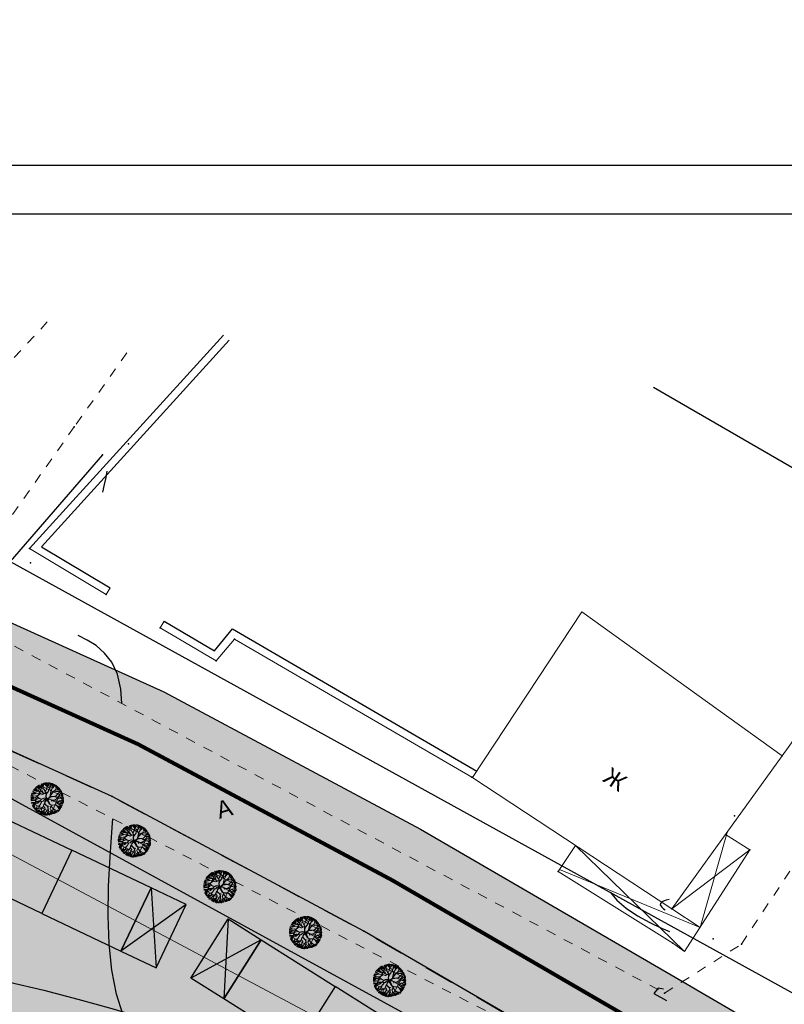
# Model space of a CAD drawing. Extents: x 4085 to 16488, y -65 to 12615.
# Tile 120 of 230: x 15089 to 15168, y 10716 to 10817. Entities that reach past the tile are written whole.
import ezdxf
from ezdxf.xclip import XClip

# ---------------------------------------------------------------- set-up
doc = ezdxf.new("R2010")
doc.units = 0
doc.header["$MEASUREMENT"] = 0
doc.header["$XCLIPFRAME"] = 0
for name, pattern in [('ACAD_ISO03W100', [30, 12, -18]), ('CONTI', [0]), ('STRIHSMALL', [1, 0.5, -0.5]), ('Д_ТРОТ_ТРУБА', [3, 1.5, -1.5]), ('ДОРОГИ_СТРОЯЩ', [9, 8, -1])]:
    doc.linetypes.add(name, pattern=pattern)
doc.layers.get('0').update_dxf_attribs({"color": 250, "linetype": 'CONTI'})
for name, color, linetype in [('(007) Здания', 7, 'Continuous'), ('(013) Газ', 30, 'ИК_Газопровод -------г--------'), ('(014) Водопровод', 5, 'ИК_Водопровод -------в--------'), ('(025) Дорога', 7, 'Continuous'), ('(035) Откосы', 7, 'Continuous'), ('(040) Ограда', 7, 'Continuous'), ('GORIZDEFAULT', 32, 'CONTI'), ('PI_TTDEFAULT', 5, 'CONTI')]:
    doc.layers.add(name, color=color, linetype=linetype)
for name, color, linetype, lineweight in [('.', 7, 'Continuous', 15), ('0ZG - GOR-INCE', 5, 'Continuous', 15), ('Cayxanh1', 98, 'Continuous', 30)]:
    doc.layers.add(name, color=color, linetype=linetype, lineweight=lineweight)
doc.styles.add('BM-431', font='txt')
doc.styles.add('P-131', font='txt')
doc.styles.get("Standard").update_dxf_attribs({"font": 'times.ttf'})
doc.linetypes.add('ИК_Водопровод -------в--------', pattern='A,9,-0.6,["В",Standard,S=1.2,R=0,X=0,Y=-0.6],-1.2', length=10.8)
doc.linetypes.add('ИК_Газопровод -------г--------', pattern='A,9,-0.6,["Г",Standard,S=1.2,R=0,X=0,Y=-0.6],-1.2', length=10.8)
doc.linetypes.add('ОГРАДА_ГЛИН', pattern='A,4,["|",Standard,S=0.8,R=0,X=0,Y=-0.8],0.5,["|",Standard,S=0.8,R=0,X=0,Y=-0.8],3.5', length=8)
doc.linetypes.add('ОТКОСЫ_НЕУКР', pattern='A,0.5,["|",Standard,S=1.2,R=0,X=0,Y=-1.2],1,["|",Standard,S=0.5,R=0,X=0,Y=-0.5],0.5', length=2)

# ---------------------------------------------------------------- blocks, each defined once
blk = doc.blocks.new('wedwedwedewdewd')
at = {"layer": '.', "linetype": 'Continuous'}
h = blk.add_hatch(color=256, dxfattribs=at)
h.dxf.hatch_style = 1
h.set_gradient(color1=(255, 217, 179), color2=(255, 209, 163), one_color=1, tint=0.82, name='HEMISPHERICAL')
h.paths.add_polyline_path([(16128.663, 10756.61), (16126.663, 10756.61), (16126.663, 10760.21), (16128.663, 10760.21)])
h.paths.add_polyline_path([(16137.663, 10756.61), (16139.663, 10756.61), (16139.663, 10760.21), (16137.663, 10760.21)])
h = blk.add_hatch(color=256, dxfattribs=at)
h.dxf.hatch_style = 1
h.set_gradient(color1=(255, 127, 127), color2=(255, 133, 133), one_color=1, tint=0.76, name='HEMISPHERICAL')
h.paths.add_polyline_path([(16133.163, 10760.21), (16133.163, 10756.61), (16137.663, 10756.61), (16137.663, 10760.21)])
h.paths.add_polyline_path([(16133.163, 10760.21), (16133.163, 10756.61), (16128.663, 10756.61), (16128.663, 10760.21)])
at = {"linetype": 'Continuous'}
for points in [[(16128.663, 10756.61), (16126.663, 10756.61), (16126.663, 10760.21), (16128.663, 10760.21)], [(16133.163, 10760.21), (16133.163, 10756.61), (16128.663, 10756.61), (16128.663, 10760.21)], [(16133.163, 10760.21), (16133.163, 10756.61), (16137.663, 10756.61), (16137.663, 10760.21)], [(16137.663, 10756.61), (16139.663, 10756.61), (16139.663, 10760.21), (16137.663, 10760.21)]]:
    blk.add_lwpolyline(points, close=True, dxfattribs=at)
for points in [[(16126.663, 10760.21), (16128.663, 10756.61)], [(16128.663, 10760.21), (16126.663, 10756.61)], [(16137.663, 10760.21), (16139.663, 10756.61)], [(16139.663, 10760.21), (16137.663, 10756.61)]]:
    blk.add_lwpolyline(points, dxfattribs=at)
blk = doc.blocks.new('qwdwqdwqdwqdwqdwqdwqdwqdwqdwq')
at = {"layer": 'Cayxanh1', "lineweight": 18, "extrusion": (-1.80213e-06, 5.58366e-05, 1)}
for p, q in [((16015.133, 11062.986, 9.176), (16015.056, 11063.071, 9.176)), ((16015.087, 11063.09, 9.176), (16015.147, 11062.995, 9.176)), ((16015.25, 11063.047, 9.176), (16015.093, 11063.1, 9.175)), ((16015.139, 11063.133, 9.175), (16015.208, 11063.089, 9.176)), ((16015.253, 11063.055, 9.176), (16015.163, 11063.169, 9.175)), ((16015.177, 11063.169, 9.175), (16015.25, 11063.073, 9.176)), ((16015.25, 11063.073, 9.176), (16015.192, 11063.183, 9.175)), ((16015.272, 11063.062, 9.176), (16015.203, 11063.191, 9.175)), ((16015.238, 11063.201, 9.175), (16015.289, 11063.08, 9.176)), ((16015.273, 11063.205, 9.175), (16015.337, 11063.119, 9.175)), ((16015.308, 11063.231, 9.175), (16015.342, 11063.192, 9.175)), ((16015.345, 11063.131, 9.175), (16015.324, 11063.175, 9.175)), ((16015.326, 11062.988, 9.176), (16015.353, 11063.168, 9.175)), ((16015.353, 11063.168, 9.175), (16015.342, 11063.249, 9.175)), ((16015.377, 11063.248, 9.175), (16015.457, 11063.118, 9.175)), ((16015.485, 11063.094, 9.176), (16015.405, 11063.263, 9.175)), ((16015.454, 11063.269, 9.175), (16015.479, 11063.174, 9.175)), ((16015.473, 11063.014, 9.176), (16015.488, 11063.104, 9.176)), ((16015.485, 11063.207, 9.175), (16015.474, 11063.28, 9.175)), ((16015.488, 11063.104, 9.176), (16015.485, 11063.207, 9.175)), ((16015.486, 11063.28, 9.175), (16015.492, 11063.211, 9.175)), ((16015.488, 11063.075, 9.176), (16015.5, 11063.284, 9.175)), ((16015.502, 11062.98, 9.176), (16015.488, 11063.075, 9.176)), ((16015.554, 11063.16, 9.175), (16015.515, 11063.28, 9.175)), ((16015.558, 11063.163, 9.175), (16015.574, 11063.291, 9.175)), ((16015.608, 11063.053, 9.176), (16015.558, 11063.163, 9.175)), ((16015.604, 11063.156, 9.175), (16015.652, 11063.289, 9.175)), ((16015.605, 11063.285, 9.175), (16015.604, 11063.156, 9.175)), ((16015.612, 11063.053, 9.176), (16015.683, 11063.29, 9.175)), ((16015.708, 11063.271, 9.175), (16015.725, 11063.177, 9.175)), ((16015.774, 11063.155, 9.175), (16015.727, 11063.286, 9.175)), ((16015.781, 11063.008, 9.176), (16015.774, 11063.155, 9.175)), ((16015.776, 11063.211, 9.175), (16015.811, 11063.271, 9.175)), ((16015.777, 11063.267, 9.175), (16015.776, 11063.211, 9.175)), ((16015.778, 11063.158, 9.175), (16015.833, 11063.256, 9.175)), ((16015.781, 11063.03, 9.176), (16015.872, 11063.099, 9.176)), ((16015.784, 11063.008, 9.176), (16015.872, 11063.095, 9.176)), ((16015.867, 11063.241, 9.175), (16015.806, 11063.142, 9.175)), ((16015.866, 11063.12, 9.176), (16015.897, 11063.227, 9.175)), ((16015.872, 11063.095, 9.176), (16015.931, 11063.223, 9.175)), ((16015.914, 11063.133, 9.175), (16015.953, 11063.201, 9.175)), ((16015.914, 11063.094, 9.176), (16015.991, 11063.18, 9.175)), ((16015.949, 11063.025, 9.176), (16016.133, 11063.108, 9.176)), ((16015.953, 11063.029, 9.176), (16015.96, 11063.076, 9.176)), ((16016, 11063.089, 9.176), (16016.017, 11063.166, 9.175)), ((16016.048, 11063.05, 9.176), (16016.063, 11063.149, 9.175)), ((16016.06, 11063.033, 9.176), (16016.146, 11063.08, 9.176)), ((16014.951, 11062.566, 9.176), (16014.761, 11062.541, 9.176)), ((16014.892, 11062.588, 9.176), (16014.764, 11062.574, 9.176)), ((16014.772, 11062.589, 9.176), (16014.845, 11062.592, 9.176)), ((16014.944, 11062.581, 9.176), (16014.775, 11062.611, 9.176)), ((16014.938, 11062.613, 9.176), (16014.788, 11062.665, 9.176)), ((16014.937, 11062.643, 9.176), (16014.802, 11062.706, 9.176)), ((16014.93, 11062.742, 9.176), (16014.814, 11062.756, 9.176)), ((16014.921, 11062.665, 9.176), (16014.818, 11062.73, 9.176)), ((16014.919, 11062.753, 9.176), (16014.831, 11062.79, 9.176)), ((16015.008, 11062.776, 9.176), (16014.841, 11062.812, 9.176)), ((16015.004, 11062.793, 9.176), (16014.858, 11062.846, 9.176)), ((16015.021, 11062.822, 9.176), (16014.879, 11062.885, 9.176)), ((16015.021, 11062.825, 9.176), (16014.894, 11062.888, 9.176)), ((16015.047, 11062.825, 9.176), (16014.905, 11062.903, 9.176)), ((16015.021, 11062.752, 9.176), (16014.919, 11062.753, 9.176)), ((16015.006, 11062.591, 9.176), (16014.937, 11062.643, 9.176)), ((16015.002, 11062.591, 9.176), (16014.944, 11062.581, 9.176)), ((16015.06, 11062.836, 9.176), (16014.953, 11062.949, 9.176)), ((16015.018, 11062.749, 9.176), (16014.963, 11062.709, 9.176)), ((16015.147, 11062.926, 9.176), (16014.992, 11063.013, 9.176)), ((16015.174, 11062.543, 9.176), (16014.995, 11062.661, 9.176)), ((16015.116, 11062.657, 9.176), (16015.002, 11062.591, 9.176)), ((16015.252, 11062.82, 9.176), (16015.021, 11062.822, 9.176)), ((16015.16, 11062.671, 9.176), (16015.021, 11062.752, 9.176)), ((16015.131, 11062.668, 9.176), (16015.021, 11062.749, 9.176)), ((16015.095, 11062.891, 9.176), (16015.022, 11062.931, 9.176)), ((16015.044, 11063.039, 9.176), (16015.147, 11062.926, 9.176)), ((16015.161, 11062.891, 9.176), (16015.095, 11062.891, 9.176)), ((16015.105, 11062.594, 9.176), (16015.189, 11062.55, 9.176)), ((16015.251, 11062.641, 9.176), (16015.116, 11062.657, 9.176)), ((16015.244, 11062.652, 9.176), (16015.131, 11062.668, 9.176)), ((16015.168, 11062.894, 9.176), (16015.133, 11062.986, 9.176)), ((16015.277, 11062.652, 9.176), (16015.157, 11062.759, 9.176)), ((16015.27, 11062.644, 9.176), (16015.16, 11062.671, 9.176)), ((16015.306, 11062.568, 9.176), (16015.166, 11062.543, 9.176)), ((16015.259, 11062.824, 9.176), (16015.168, 11062.894, 9.176)), ((16015.17, 11062.532, 9.176), (16015.299, 11062.56, 9.176)), ((16015.398, 11062.732, 9.176), (16015.252, 11062.82, 9.176)), ((16015.334, 11063.014, 9.176), (16015.253, 11063.055, 9.176)), ((16015.347, 11062.644, 9.176), (16015.262, 11062.645, 9.176)), ((16015.438, 11062.688, 9.176), (16015.267, 11062.806, 9.176)), ((16015.376, 11062.659, 9.176), (16015.27, 11062.644, 9.176)), ((16015.334, 11063.021, 9.176), (16015.272, 11063.062, 9.176)), ((16015.383, 11062.659, 9.176), (16015.306, 11062.568, 9.176)), ((16015.361, 11062.655, 9.176), (16015.306, 11062.568, 9.176)), ((16015.326, 11062.988, 9.176), (16015.355, 11062.893, 9.176)), ((16015.355, 11062.923, 9.176), (16015.326, 11062.988, 9.176)), ((16015.399, 11063.017, 9.176), (16015.334, 11063.021, 9.176)), ((16015.455, 11063.006, 9.176), (16015.334, 11063.014, 9.176)), ((16015.355, 11062.893, 9.176), (16015.351, 11062.769, 9.176)), ((16015.366, 11062.761, 9.176), (16015.355, 11062.923, 9.176)), ((16015.427, 11062.688, 9.176), (16015.376, 11062.659, 9.176)), ((16015.431, 11062.673, 9.176), (16015.383, 11062.659, 9.176)), ((16015.471, 11062.684, 9.176), (16015.398, 11062.732, 9.176)), ((16015.473, 11063.014, 9.176), (16015.399, 11063.017, 9.176)), ((16015.431, 11062.673, 9.176), (16015.474, 11062.57, 9.176)), ((16015.457, 11062.647, 9.176), (16015.438, 11062.688, 9.176)), ((16015.498, 11062.845, 9.176), (16015.447, 11062.936, 9.176)), ((16015.615, 11062.877, 9.176), (16015.455, 11063.006, 9.176)), ((16015.46, 11062.698, 9.176), (16015.494, 11062.841, 9.176)), ((16015.485, 11062.555, 9.176), (16015.46, 11062.68, 9.176)), ((16015.492, 11062.567, 9.176), (16015.471, 11062.684, 9.176)), ((16015.475, 11062.694, 9.176), (16015.498, 11062.845, 9.176)), ((16015.484, 11063.024, 9.176), (16015.488, 11062.999, 9.176)), ((16015.55, 11062.486, 9.176), (16015.492, 11062.567, 9.176)), ((16015.626, 11062.881, 9.176), (16015.502, 11062.98, 9.176)), ((16015.601, 11062.903, 9.176), (16015.612, 11063.049, 9.176)), ((16015.604, 11062.442, 9.176), (16015.683, 11062.605, 9.176)), ((16015.604, 11062.442, 9.176), (16015.697, 11062.595, 9.176)), ((16015.622, 11062.888, 9.176), (16015.608, 11063.053, 9.176)), ((16015.683, 11062.605, 9.176), (16015.615, 11062.877, 9.176)), ((16015.676, 11062.712, 9.176), (16015.626, 11062.881, 9.176)), ((16015.646, 11062.485, 9.176), (16015.705, 11062.583, 9.176)), ((16015.673, 11062.738, 9.176), (16015.736, 11062.942, 9.176)), ((16015.694, 11062.697, 9.176), (16015.676, 11062.712, 9.176)), ((16015.697, 11062.595, 9.176), (16015.68, 11062.693, 9.176)), ((16015.684, 11062.716, 9.176), (16015.706, 11062.803, 9.176)), ((16015.694, 11062.704, 9.176), (16015.744, 11062.957, 9.176)), ((16015.705, 11062.595, 9.176), (16015.694, 11062.697, 9.176)), ((16015.705, 11062.635, 9.176), (16015.87, 11062.729, 9.176)), ((16015.712, 11062.613, 9.176), (16015.844, 11062.7, 9.176)), ((16015.716, 11062.595, 9.176), (16015.878, 11062.721, 9.176)), ((16015.744, 11062.957, 9.176), (16015.781, 11063.008, 9.176)), ((16015.747, 11062.946, 9.176), (16015.828, 11062.971, 9.176)), ((16015.758, 11062.968, 9.176), (16015.832, 11062.975, 9.176)), ((16015.828, 11062.971, 9.176), (16015.949, 11063.025, 9.176)), ((16015.87, 11062.729, 9.176), (16015.944, 11062.736, 9.176)), ((16015.878, 11062.721, 9.176), (16015.973, 11062.728, 9.176)), ((16015.922, 11062.736, 9.176), (16015.966, 11062.835, 9.176)), ((16015.944, 11062.736, 9.176), (16015.958, 11062.783, 9.176)), ((16015.958, 11062.783, 9.176), (16015.985, 11062.9, 9.176)), ((16015.972, 11062.542, 9.176), (16016.053, 11062.677, 9.176)), ((16015.973, 11062.728, 9.176), (16016.028, 11062.75, 9.176)), ((16015.981, 11062.908, 9.176), (16016.018, 11063.01, 9.176)), ((16015.983, 11062.542, 9.176), (16016.119, 11062.611, 9.176)), ((16015.985, 11062.9, 9.176), (16016.109, 11062.958, 9.176)), ((16015.992, 11062.923, 9.176), (16016.106, 11062.955, 9.176)), ((16016.018, 11063.01, 9.176), (16016.048, 11063.05, 9.176)), ((16016.028, 11062.75, 9.176), (16016.131, 11062.827, 9.176)), ((16016.05, 11062.681, 9.176), (16016.095, 11062.882, 9.176)), ((16016.053, 11062.677, 9.176), (16016.156, 11062.742, 9.176)), ((16016.057, 11062.703, 9.176), (16016.16, 11062.746, 9.176)), ((16016.085, 11062.973, 9.176), (16016.172, 11063.058, 9.176)), ((16016.109, 11062.958, 9.176), (16016.201, 11063.053, 9.176)), ((16016.122, 11062.497, 9.176), (16016.21, 11062.614, 9.176)), ((16016.131, 11062.827, 9.176), (16016.201, 11062.947, 9.176)), ((16016.143, 11062.995, 9.176), (16016.209, 11063.042, 9.176)), ((16016.143, 11062.987, 9.176), (16016.216, 11063.027, 9.176)), ((16016.151, 11062.508, 9.176), (16016.218, 11062.621, 9.176)), ((16016.156, 11062.742, 9.176), (16016.248, 11062.753, 9.176)), ((16016.16, 11062.742, 9.176), (16016.223, 11062.852, 9.176)), ((16016.167, 11062.946, 9.176), (16016.236, 11063.006, 9.176)), ((16016.201, 11062.947, 9.176), (16016.26, 11062.99, 9.176)), ((16016.201, 11062.903, 9.176), (16016.274, 11062.963, 9.176)), ((16016.21, 11062.614, 9.176), (16016.339, 11062.705, 9.176)), ((16016.218, 11062.89, 9.176), (16016.278, 11062.932, 9.176)), ((16016.218, 11062.614, 9.176), (16016.445, 11062.587, 9.176)), ((16016.235, 11062.86, 9.176), (16016.295, 11062.902, 9.176)), ((16016.243, 11062.786, 9.176), (16016.304, 11062.881, 9.176)), ((16016.248, 11062.753, 9.176), (16016.336, 11062.869, 9.176)), ((16016.248, 11062.753, 9.176), (16016.355, 11062.847, 9.176)), ((16016.269, 11062.743, 9.176), (16016.359, 11062.803, 9.176)), ((16016.277, 11062.679, 9.176), (16016.368, 11062.777, 9.176)), ((16016.302, 11062.593, 9.176), (16016.44, 11062.557, 9.176)), ((16016.337, 11062.653, 9.176), (16016.441, 11062.691, 9.176)), ((16016.337, 11062.648, 9.176), (16016.445, 11062.648, 9.176)), ((16016.337, 11062.618, 9.176), (16016.445, 11062.622, 9.176)), ((16016.339, 11062.705, 9.176), (16016.42, 11062.708, 9.176)), ((16016.346, 11062.713, 9.176), (16016.398, 11062.747, 9.176)), ((16014.756, 11062.49, 9.176), (16014.969, 11062.482, 9.176)), ((16014.907, 11062.42, 9.176), (16014.756, 11062.373, 9.176)), ((16014.98, 11062.482, 9.176), (16014.76, 11062.501, 9.176)), ((16014.898, 11062.387, 9.176), (16014.762, 11062.321, 9.176)), ((16014.95, 11062.471, 9.176), (16014.769, 11062.442, 9.176)), ((16014.885, 11062.269, 9.176), (16014.773, 11062.257, 9.176)), ((16014.927, 11062.28, 9.176), (16014.785, 11062.303, 9.176)), ((16014.85, 11062.215, 9.176), (16014.788, 11062.201, 9.176)), ((16014.887, 11062.215, 9.176), (16014.795, 11062.19, 9.176)), ((16014.966, 11062.204, 9.176), (16014.819, 11062.14, 9.176)), ((16014.985, 11062.2, 9.176), (16014.827, 11062.105, 9.176)), ((16014.96, 11062.222, 9.176), (16014.832, 11062.219, 9.176)), ((16015.021, 11062.115, 9.176), (16014.856, 11062.065, 9.176)), ((16014.93, 11062.072, 9.176), (16014.856, 11062.057, 9.176)), ((16014.961, 11062.161, 9.176), (16014.858, 11062.084, 9.176)), ((16014.867, 11062.043, 9.176), (16014.93, 11062.072, 9.176)), ((16014.875, 11062.028, 9.176), (16015.01, 11062.108, 9.176)), ((16015.059, 11062.236, 9.176), (16014.887, 11062.215, 9.176)), ((16014.99, 11062.482, 9.176), (16014.898, 11062.387, 9.176)), ((16015.026, 11062.083, 9.176), (16014.9, 11062.002, 9.176)), ((16015.016, 11062.342, 9.176), (16014.927, 11062.28, 9.176)), ((16015.1, 11062.371, 9.176), (16014.985, 11062.2, 9.176)), ((16015.166, 11062.543, 9.176), (16014.99, 11062.482, 9.176)), ((16015.096, 11062.378, 9.176), (16015.016, 11062.342, 9.176)), ((16015.168, 11062.103, 9.176), (16015.021, 11062.115, 9.176)), ((16015.272, 11062.304, 9.176), (16015.056, 11062.331, 9.176)), ((16015.143, 11062.217, 9.176), (16015.058, 11062.163, 9.176)), ((16015.139, 11062.221, 9.176), (16015.059, 11062.236, 9.176)), ((16015.148, 11062.532, 9.176), (16015.089, 11062.375, 9.176)), ((16015.167, 11062.528, 9.176), (16015.096, 11062.378, 9.176)), ((16015.209, 11062.297, 9.176), (16015.139, 11062.221, 9.176)), ((16015.212, 11062.07, 9.176), (16015.149, 11062.052, 9.176)), ((16015.238, 11062.158, 9.176), (16015.168, 11062.103, 9.176)), ((16015.175, 11062.1, 9.176), (16015.238, 11062.143, 9.176)), ((16015.238, 11062.143, 9.176), (16015.201, 11062.07, 9.176)), ((16015.345, 11062.311, 9.176), (16015.209, 11062.297, 9.176)), ((16015.252, 11062.154, 9.176), (16015.212, 11062.07, 9.176)), ((16015.348, 11062.201, 9.176), (16015.238, 11062.158, 9.176)), ((16015.355, 11062.194, 9.176), (16015.252, 11062.154, 9.176)), ((16015.352, 11062.307, 9.176), (16015.263, 11062.048, 9.176)), ((16015.426, 11062.413, 9.176), (16015.326, 11062.311, 9.176)), ((16015.429, 11062.41, 9.176), (16015.345, 11062.311, 9.176)), ((16015.406, 11062.208, 9.176), (16015.348, 11062.201, 9.176)), ((16015.399, 11062.186, 9.176), (16015.355, 11062.194, 9.176)), ((16015.359, 11062.311, 9.176), (16015.448, 11062.413, 9.176)), ((16015.409, 11062.098, 9.176), (16015.391, 11061.992, 9.176)), ((16015.399, 11062.208, 9.176), (16015.409, 11062.098, 9.176)), ((16015.447, 11062.241, 9.176), (16015.406, 11062.208, 9.176)), ((16015.465, 11062.263, 9.176), (16015.407, 11062.212, 9.176)), ((16015.409, 11062.084, 9.176), (16015.414, 11062.205, 9.176)), ((16015.54, 11062.456, 9.176), (16015.426, 11062.413, 9.176)), ((16015.551, 11062.442, 9.176), (16015.429, 11062.41, 9.176)), ((16015.473, 11062.256, 9.176), (16015.447, 11062.241, 9.176)), ((16015.484, 11062.358, 9.176), (16015.465, 11062.263, 9.176)), ((16015.488, 11062.34, 9.176), (16015.473, 11062.256, 9.176)), ((16015.554, 11062.445, 9.176), (16015.482, 11062.548, 9.176)), ((16015.546, 11062.471, 9.176), (16015.485, 11062.555, 9.176)), ((16015.604, 11062.442, 9.176), (16015.488, 11062.34, 9.176)), ((16015.492, 11062.354, 9.176), (16015.565, 11062.453, 9.176)), ((16015.583, 11062.445, 9.176), (16015.492, 11062.354, 9.176)), ((16015.609, 11062.441, 9.176), (16015.546, 11062.471, 9.176)), ((16015.609, 11062.441, 9.176), (16015.55, 11062.486, 9.176)), ((16015.583, 11062.416, 9.176), (16015.557, 11062.27, 9.176)), ((16015.604, 11062.442, 9.176), (16015.561, 11062.262, 9.176)), ((16015.561, 11062.262, 9.176), (16015.582, 11062.171, 9.176)), ((16015.575, 11062.167, 9.176), (16015.567, 11062.112, 9.176)), ((16015.567, 11062.112, 9.176), (16015.585, 11062.009, 9.176)), ((16015.586, 11062.156, 9.176), (16015.571, 11062.116, 9.176)), ((16015.571, 11062.116, 9.176), (16015.596, 11062.024, 9.176)), ((16015.609, 11062.379, 9.176), (16015.575, 11062.266, 9.176)), ((16015.575, 11062.266, 9.176), (16015.589, 11062.178, 9.176)), ((16015.582, 11062.171, 9.176), (16015.626, 11062.145, 9.176)), ((16015.589, 11062.178, 9.176), (16015.641, 11062.152, 9.176)), ((16015.604, 11062.442, 9.176), (16015.627, 11062.379, 9.176)), ((16015.631, 11062.463, 9.176), (16015.624, 11062.441, 9.176)), ((16015.624, 11062.441, 9.176), (16015.638, 11062.382, 9.176)), ((16015.626, 11062.145, 9.176), (16015.765, 11062.104, 9.176)), ((16015.627, 11062.379, 9.176), (16015.824, 11062.253, 9.176)), ((16015.638, 11062.382, 9.176), (16015.645, 11062.441, 9.176)), ((16015.641, 11062.152, 9.176), (16015.746, 11062.118, 9.176)), ((16015.645, 11062.441, 9.176), (16015.646, 11062.485, 9.176)), ((16015.646, 11062.452, 9.176), (16015.719, 11062.499, 9.176)), ((16015.649, 11062.438, 9.176), (16015.705, 11062.481, 9.176)), ((16015.653, 11062.43, 9.176), (16015.864, 11062.264, 9.176)), ((16015.653, 11062.412, 9.176), (16015.816, 11062.286, 9.176)), ((16015.656, 11062.375, 9.176), (16015.653, 11062.412, 9.176)), ((16015.813, 11062.272, 9.176), (16015.656, 11062.375, 9.176)), ((16015.664, 11062.423, 9.176), (16015.748, 11062.492, 9.176)), ((16015.816, 11062.286, 9.176), (16015.674, 11062.379, 9.176)), ((16015.705, 11062.481, 9.176), (16015.756, 11062.499, 9.176)), ((16015.86, 11062.143, 9.176), (16015.725, 11062.126, 9.176)), ((16015.748, 11062.492, 9.176), (16015.785, 11062.492, 9.176)), ((16015.756, 11062.499, 9.176), (16015.869, 11062.499, 9.176)), ((16015.765, 11062.118, 9.176), (16015.841, 11062.056, 9.176)), ((16015.765, 11062.104, 9.176), (16015.838, 11062.045, 9.176)), ((16015.768, 11062.118, 9.176), (16015.86, 11062.143, 9.176)), ((16015.785, 11062.492, 9.176), (16015.876, 11062.425, 9.176)), ((16015.807, 11062.481, 9.176), (16015.884, 11062.495, 9.176)), ((16015.864, 11062.264, 9.176), (16015.813, 11062.272, 9.176)), ((16015.824, 11062.253, 9.176), (16015.894, 11062.249, 9.176)), ((16015.858, 11062.499, 9.176), (16015.972, 11062.542, 9.176)), ((16015.869, 11062.499, 9.176), (16015.942, 11062.483, 9.176)), ((16015.875, 11062.264, 9.176), (16015.912, 11062.264, 9.176)), ((16015.894, 11062.249, 9.176), (16015.941, 11062.19, 9.176)), ((16015.899, 11062.498, 9.176), (16015.976, 11062.542, 9.176)), ((16015.912, 11062.264, 9.176), (16015.988, 11062.281, 9.176)), ((16015.93, 11062.242, 9.176), (16015.955, 11062.19, 9.176)), ((16015.933, 11062.242, 9.176), (16016.007, 11062.278, 9.176)), ((16015.937, 11062.187, 9.176), (16015.944, 11062.066, 9.176)), ((16015.941, 11062.19, 9.176), (16016.105, 11062.116, 9.176)), ((16015.942, 11062.483, 9.176), (16016.122, 11062.497, 9.176)), ((16015.944, 11062.066, 9.176), (16016.013, 11062.011, 9.176)), ((16015.959, 11062.066, 9.176), (16015.948, 11062.183, 9.176)), ((16015.955, 11062.19, 9.176), (16016.101, 11062.127, 9.176)), ((16015.988, 11062.281, 9.176), (16016.128, 11062.362, 9.176)), ((16016.005, 11062.483, 9.176), (16016.082, 11062.479, 9.176)), ((16016.007, 11062.278, 9.176), (16016.125, 11062.35, 9.176)), ((16016.063, 11062.49, 9.176), (16016.118, 11062.461, 9.176)), ((16016.094, 11062.113, 9.176), (16016.211, 11062.032, 9.176)), ((16016.101, 11062.127, 9.176), (16016.28, 11062.104, 9.176)), ((16016.105, 11062.116, 9.176), (16016.292, 11062.119, 9.176)), ((16016.118, 11062.461, 9.176), (16016.228, 11062.453, 9.176)), ((16016.125, 11062.35, 9.176), (16016.223, 11062.332, 9.176)), ((16016.128, 11062.362, 9.176), (16016.212, 11062.342, 9.176)), ((16016.133, 11062.501, 9.176), (16016.269, 11062.515, 9.176)), ((16016.212, 11062.342, 9.176), (16016.399, 11062.36, 9.176)), ((16016.223, 11062.332, 9.176), (16016.373, 11062.269, 9.176)), ((16016.362, 11062.257, 9.176), (16016.227, 11062.324, 9.176)), ((16016.228, 11062.453, 9.176), (16016.455, 11062.411, 9.176)), ((16016.388, 11062.374, 9.176), (16016.234, 11062.346, 9.176)), ((16016.269, 11062.515, 9.176), (16016.32, 11062.511, 9.176)), ((16016.271, 11062.455, 9.176), (16016.452, 11062.437, 9.176)), ((16016.276, 11062.528, 9.176), (16016.44, 11062.536, 9.176)), ((16016.28, 11062.104, 9.176), (16016.338, 11062.012, 9.176)), ((16016.284, 11062.33, 9.176), (16016.443, 11062.325, 9.176)), ((16016.292, 11062.119, 9.176), (16016.416, 11062.158, 9.176)), ((16016.301, 11062.433, 9.176), (16016.451, 11062.385, 9.176)), ((16016.304, 11062.102, 9.176), (16016.372, 11062.033, 9.176)), ((16016.313, 11062.145, 9.176), (16016.429, 11062.2, 9.176)), ((16016.314, 11062.468, 9.176), (16016.461, 11062.484, 9.176)), ((16016.322, 11062.304, 9.176), (16016.451, 11062.299, 9.176)), ((16016.325, 11062.111, 9.176), (16016.416, 11062.11, 9.176)), ((16016.343, 11062.244, 9.176), (16016.421, 11062.221, 9.176)), ((16016.427, 11062.239, 9.176), (16016.362, 11062.257, 9.176)), ((16016.435, 11062.25, 9.176), (16016.366, 11062.265, 9.176)), ((16016.373, 11062.269, 9.176), (16016.443, 11062.264, 9.176)), ((16016.457, 11062.367, 9.176), (16016.388, 11062.374, 9.176)), ((16016.399, 11062.36, 9.176), (16016.454, 11062.341, 9.176)), ((16016.457, 11062.356, 9.176), (16016.414, 11062.363, 9.176)), ((16015.085, 11061.997, 9.176), (16014.935, 11061.959, 9.176)), ((16015.094, 11061.984, 9.176), (16014.951, 11061.924, 9.176)), ((16015.098, 11061.961, 9.176), (16014.958, 11061.896, 9.176)), ((16015.081, 11061.924, 9.176), (16015.054, 11061.821, 9.176)), ((16015.123, 11061.997, 9.176), (16015.078, 11061.782, 9.176)), ((16015.157, 11062.049, 9.176), (16015.085, 11061.767, 9.176)), ((16015.149, 11062.052, 9.176), (16015.098, 11061.961, 9.176)), ((16015.162, 11061.902, 9.176), (16015.123, 11061.751, 9.176)), ((16015.179, 11061.837, 9.176), (16015.149, 11061.742, 9.176)), ((16015.228, 11061.77, 9.176), (16015.151, 11061.723, 9.176)), ((16015.263, 11062.048, 9.176), (16015.163, 11061.935, 9.176)), ((16015.261, 11061.763, 9.176), (16015.204, 11061.708, 9.176)), ((16015.5, 11061.852, 9.176), (16015.228, 11061.77, 9.176)), ((16015.265, 11061.759, 9.176), (16015.239, 11061.695, 9.176)), ((16015.246, 11061.777, 9.176), (16015.522, 11061.874, 9.176)), ((16015.279, 11061.715, 9.176), (16015.253, 11061.678, 9.176)), ((16015.291, 11061.876, 9.176), (16015.279, 11061.715, 9.176)), ((16015.391, 11061.992, 9.176), (16015.291, 11061.876, 9.176)), ((16015.312, 11061.776, 9.176), (16015.303, 11061.656, 9.176)), ((16015.381, 11061.797, 9.176), (16015.324, 11061.66, 9.176)), ((16015.463, 11061.745, 9.176), (16015.35, 11061.651, 9.176)), ((16015.492, 11061.743, 9.176), (16015.378, 11061.619, 9.176)), ((16015.408, 11061.893, 9.176), (16015.389, 11061.758, 9.176)), ((16015.394, 11061.999, 9.176), (16015.408, 11061.893, 9.176)), ((16015.403, 11061.622, 9.176), (16015.473, 11061.713, 9.176)), ((16015.492, 11061.739, 9.176), (16015.418, 11061.615, 9.176)), ((16015.519, 11061.732, 9.176), (16015.462, 11061.612, 9.176)), ((16015.503, 11061.852, 9.176), (16015.492, 11061.743, 9.176)), ((16015.562, 11061.918, 9.176), (16015.503, 11061.852, 9.176)), ((16015.579, 11061.749, 9.176), (16015.539, 11061.598, 9.176)), ((16015.592, 11062.017, 9.176), (16015.559, 11061.925, 9.176)), ((16015.559, 11061.925, 9.176), (16015.565, 11061.834, 9.176)), ((16015.565, 11061.834, 9.176), (16015.613, 11061.757, 9.176)), ((16015.613, 11061.757, 9.176), (16015.59, 11061.673, 9.176)), ((16015.59, 11061.673, 9.176), (16015.601, 11061.595, 9.176)), ((16015.596, 11062.024, 9.176), (16015.702, 11061.972, 9.176)), ((16015.616, 11061.757, 9.176), (16015.689, 11061.602, 9.176)), ((16015.621, 11061.68, 9.176), (16015.63, 11061.602, 9.176)), ((16015.668, 11061.753, 9.176), (16015.663, 11061.599, 9.176)), ((16015.705, 11061.848, 9.176), (16015.664, 11061.76, 9.176)), ((16015.716, 11061.851, 9.176), (16015.668, 11061.753, 9.176)), ((16015.686, 11061.739, 9.176), (16015.72, 11061.61, 9.176)), ((16015.702, 11061.972, 9.176), (16015.716, 11061.851, 9.176)), ((16015.709, 11061.881, 9.176), (16015.705, 11061.848, 9.176)), ((16015.716, 11061.851, 9.176), (16015.748, 11061.767, 9.176)), ((16015.725, 11061.752, 9.176), (16015.78, 11061.619, 9.176)), ((16015.748, 11061.767, 9.176), (16015.887, 11061.649, 9.176)), ((16015.829, 11061.862, 9.176), (16015.788, 11061.675, 9.176)), ((16015.788, 11061.675, 9.176), (16015.813, 11061.62, 9.176)), ((16015.819, 11061.679, 9.176), (16015.849, 11061.623, 9.176)), ((16015.838, 11062.045, 9.176), (16015.829, 11061.862, 9.176)), ((16015.833, 11061.747, 9.176), (16015.906, 11061.665, 9.176)), ((16015.845, 11062.052, 9.176), (16015.914, 11061.942, 9.176)), ((16015.906, 11061.927, 9.176), (16015.913, 11061.813, 9.176)), ((16015.923, 11061.656, 9.176), (16015.909, 11061.806, 9.176)), ((16015.913, 11061.813, 9.176), (16015.938, 11061.66, 9.176)), ((16015.914, 11061.942, 9.176), (16015.924, 11061.832, 9.176)), ((16015.921, 11061.832, 9.176), (16015.949, 11061.659, 9.176)), ((16015.924, 11061.832, 9.176), (16016.074, 11061.743, 9.176)), ((16015.954, 11061.845, 9.176), (16016.091, 11061.776, 9.176)), ((16015.958, 11061.786, 9.176), (16015.992, 11061.699, 9.176)), ((16015.962, 11061.785, 9.176), (16016.022, 11061.734, 9.176)), ((16016.013, 11062.011, 9.176), (16016.053, 11061.882, 9.176)), ((16016.024, 11062, 9.176), (16016.17, 11061.959, 9.176)), ((16016.031, 11062.011, 9.176), (16016.177, 11061.962, 9.176)), ((16016.044, 11061.867, 9.176), (16016.104, 11061.797, 9.176)), ((16016.053, 11061.882, 9.176), (16016.144, 11061.812, 9.176)), ((16016.066, 11061.905, 9.176), (16016.16, 11061.84, 9.176)), ((16016.135, 11061.956, 9.176), (16016.19, 11061.87, 9.176)), ((16016.177, 11061.962, 9.176), (16016.228, 11061.885, 9.176)), ((16016.209, 11062.012, 9.176), (16016.247, 11061.908, 9.176)), ((16016.211, 11062.032, 9.176), (16016.284, 11061.936, 9.176)), ((16016.239, 11062.042, 9.176), (16016.329, 11062.003, 9.176))]:
    blk.add_line(p, q, dxfattribs=at)
blk = doc.blocks.new('QWEFEWFEWFEWF')
at = {"lineweight": 0}
h = blk.add_hatch(color=103, dxfattribs=at)
h.dxf.hatch_style = 1
h.paths.add_polyline_path([(15923.366, 10361.293), (15924.366, 10361.293), (15924.366, 10360.293), (15923.366, 10360.293)])
at = {"linetype": 'Continuous', "lineweight": 0}
blk.add_lwpolyline([(15923.366, 10361.293), (15924.366, 10361.293), (15924.366, 10360.293), (15923.366, 10360.293)], close=True, dxfattribs=at)
at = {"linetype": 'Continuous'}
blk.add_blockref('qwdwqdwqdwqdwqdwqdwqdwqdwqdwq', (-91.738, -701.623), dxfattribs=at)
blk = doc.blocks.new('DWQDWQDWQDW')
at = {"layer": '(013) Газ', "color": 253, "elevation": -293.957, "flags": 128}
blk.add_lwpolyline([(16593.835, 8974.11), (16588.965, 8968.737), (16632.987, 8943.083), (16704.89, 8901.987), (16713.495, 8898.602), (16716.296, 8902.061), (16753.916, 8891.037), (16792.227, 8888.711), (16830.895, 8890.879), (16830.509, 8918.831)], dxfattribs=at)
at = {"layer": '(014) Водопровод', "color": 253, "elevation": -0.214, "flags": 128}
blk.add_lwpolyline([(16576.371, 8963.693), (16647.22, 8922.774), (16676.617, 8903.064), (16729.179, 8880.612), (16787.815, 8871.699), (16848.046, 8870.409), (16903.728, 8877.875), (16942.087, 8888.592), (16968.858, 8898.019), (16985.978, 8906.188), (17005.343, 8917.326), (17029.564, 8932.374), (17030.321, 8934.643)], dxfattribs=at)
at = {"layer": '(025) Дорога', "color": 253, "linetype": 'Д_ТРОТ_ТРУБА', "elevation": -0.401, "flags": 128}
blk.add_lwpolyline([(16566.957, 8968.775), (16581.36, 8962.58), (16593.925, 8956.538), (16606.683, 8949.316), (16619.49, 8941.466), (16632.352, 8933.528), (16644.738, 8925.951), (16657.888, 8918.769), (16670.947, 8911.584), (16683.912, 8904.282), (16697.343, 8897.969), (16711.112, 8892.343), (16724.922, 8887.513), (16739.107, 8883.504), (16753.619, 8880.664), (16784.587, 8877.32), (16810.589, 8875.154), (16851.882, 8872.594), (16870.905, 8873.19), (16896.328, 8876.784), (16922.735, 8884.705), (16937.645, 8890.028), (16946.155, 8892.231), (16961.101, 8897.336), (16974.974, 8903.031), (16988.476, 8909.838), (17001.443, 8917.787), (17014.223, 8926.215), (17017.813, 8929.256)], dxfattribs=at)
at = {"layer": '(035) Откосы', "color": 253, "linetype": 'ОТКОСЫ_НЕУКР', "ltscale": 1.5, "elevation": -0.617, "flags": 128}
blk.add_lwpolyline([(16558.506, 8947.924), (16570.505, 8949.724, -0.079156), (16598.803, 8943.871), (16621.184, 8930.899, 0.021945), (16680.95, 8895.047, 0.014899), (16724.032, 8878.684), (16739.453, 8875.205)], format="xyb", dxfattribs=at)
at = {"layer": '(040) Ограда', "color": 253, "linetype": 'ОГРАДА_ГЛИН', "ltscale": 0.5, "flags": 128}
for points, elevation in [([(16600.48, 8979.85), (16590.592, 8969.465), (16594.064, 8967.262)], 0.138), ([(16596.805, 8965.485), (16599.35, 8963.901), (16600.311, 8965.006), (16612.688, 8957.406)], 0.318)]:
    blk.add_lwpolyline(points, dxfattribs=dict(at, elevation=elevation))
at = {"color": 253, "linetype": 'STRIHSMALL'}
for points, elevation in [([(16556.642, 8978.339), (16578.145, 8969.36), (16581.201, 8970.803), (16588.718, 8978.507), (16591.422, 8981.278)], -0.145), ([(16595.215, 8979.33), (16592.42, 8975.582), (16587.31, 8968.678), (16587.353, 8965.363), (16622.064, 8945.77), (16626.074, 8948.194), (16637.398, 8964.419)], -293.957), ([(16554.285, 8974.484), (16576.406, 8964.952), (16623.021, 8939.53), (16681.325, 8905.921)], -0.309)]:
    blk.add_lwpolyline(points, dxfattribs=dict(at, elevation=elevation))
at = {"color": 253, "linetype": 'Continuous'}
for points, elevation in [([(16600.191, 8980.126), (16589.967, 8969.388), (16593.85, 8966.924)], 0.138), ([(16628.39, 8957.824), (16638.381, 8971.044)], 0.086), ([(16593.85, 8966.924), (16594.064, 8967.262)], 0.138), ([(16596.805, 8965.485), (16596.594, 8965.146)], 0.318), ([(16596.594, 8965.146), (16599.428, 8963.381), (16600.391, 8964.488), (16612.42, 8957.101), (16622.545, 8950.089), (16628.39, 8957.824), (16618.273, 8965.469), (16612.459, 8957.075)], 0.318), ([(16626.078, 8932.599), (16570.16, 8964.09)], 0.071), ([(16616.752, 8952.15), (16622.546, 8948.333), (16623.138, 8947.88), (16626.618, 8953.025), (16625.391, 8953.855)], 0.132), ([(16623.966, 8949.104), (16625.468, 8953.956)], 0.132), ([(16616.752, 8952.15), (16617.665, 8953.469)], 0.132), ([(16617.665, 8953.469), (16623.138, 8947.88)], 0.132), ([(16622.545, 8950.089), (16626.618, 8953.025)], -1.174), ([(16616.824, 8952.254), (16623.966, 8949.104)], 0.132), ([(16622.545, 8950.089), (16623.966, 8949.104)], -1.174)]:
    blk.add_lwpolyline(points, dxfattribs=dict(at, elevation=elevation))
at = {"color": 253, "linetype": 'Continuous', "elevation": -0.617}
blk.add_lwpolyline([(16558.803, 8945.946), (16570.607, 8947.717, -0.078155), (16597.942, 8942.058), (16620.13, 8929.198, 0.021959), (16680.089, 8893.239, 0.014968), (16723.483, 8876.758), (16750.885, 8870.576), (16790.778, 8867.279), (16872.314, 8863.894), (16895.151, 8864.321), (16944.321, 8880.133), (16994.435, 8899.564), (17012.775, 8910.376), (17023.268, 8917.929)], format="xyb", dxfattribs=at)
at = {"layer": 'GORIZDEFAULT', "color": 253}
for points in [[(16593.806, 8972.192, 0.043), (16593.912, 8972.581, 0.043), (16593.993, 8972.943, 0.043), (16594.053, 8973.268, 0.043)], [(16594.536, 8961.309, 0.043), (16594.504, 8962.052, 0.043), (16594.344, 8962.827, 0.043), (16594.072, 8963.438, 0.043), (16593.709, 8963.922, 0.043), (16593.286, 8964.319, 0.043), (16592.827, 8964.613, 0.043), (16592.371, 8964.857, 0.043)], [(16602.339, 8940.644, 0.043), (16601.202, 8941.124, 0.043), (16600.151, 8941.553, 0.043), (16599.148, 8941.954, 0.043), (16598.269, 8942.274, 0.043), (16597.415, 8942.58, 0.043), (16596.614, 8942.919, 0.043), (16595.878, 8943.328, 0.043), (16595.219, 8943.838, 0.043), (16594.655, 8944.498, 0.043), (16594.211, 8945.333, 0.043), (16593.899, 8946.378, 0.043), (16593.694, 8947.606, 0.043), (16593.59, 8948.964, 0.043), (16593.575, 8950.416, 0.043), (16593.627, 8951.928, 0.043), (16593.74, 8953.445, 0.043), (16593.88, 8954.938, 0.043), (16593.937, 8955.391, 0.043)], [(16619.398, 8951.029, 0.043), (16619.724, 8950.607, 0.043), (16620.199, 8950.172, 0.043), (16620.777, 8949.775, 0.043), (16621.389, 8949.407, 0.043), (16621.984, 8949.106, 0.043)], [(16622.417, 8950.582, -0.957), (16622.262, 8950.542, -0.957), (16622.129, 8950.497, -0.957), (16622.02, 8950.438, -0.957), (16621.965, 8950.372, -0.957), (16621.949, 8950.316, -0.957), (16621.976, 8950.251, -0.957), (16622.035, 8950.184, -0.957), (16622.106, 8950.109, -0.957), (16622.194, 8950.049, -0.957)], [(16622.417, 8950.582, -0.957), (16622.262, 8950.542, -0.957), (16622.129, 8950.497, -0.957), (16622.02, 8950.438, -0.957), (16621.965, 8950.372, -0.957), (16621.949, 8950.316, -0.957), (16621.976, 8950.251, -0.957), (16622.035, 8950.184, -0.957), (16622.106, 8950.109, -0.957), (16622.194, 8950.049, -0.957)], [(16621.984, 8949.106, 0.043), (16622.193, 8949.016, 0.043), (16622.39, 8948.933, 0.043)], [(16622.014, 8945.963, 0.043), (16621.739, 8946.026, 0.043), (16621.518, 8945.762, 0.043), (16622.162, 8945.392, 0.043)]]:
    blk.add_polyline3d(points, dxfattribs=at)
at = {"layer": 'PI_TTDEFAULT', "color": 253}
for p in [(16592.42, 8975.582, -0.062), (16595.184, 8974.646, 0.138), (16593.835, 8974.11, -0.002), (16589.967, 8969.388, -0.118), (16590.002, 8968.654, -0.012), (16593.85, 8966.924, 0.149), (16596.594, 8965.146, 0.318), (16600.391, 8964.488, 0.344), (16599.428, 8963.381, 0.117), (16628.39, 8957.824, 0.086), (16612.42, 8957.101, 0.371), (16593.925, 8956.538, -0.125), (16625.88, 8954.797, 0.577), (16626.618, 8953.025, 0.115), (16616.752, 8952.15, 0.132), (16622.545, 8950.089, -1.174), (16606.683, 8949.316, 0.004), (16622.546, 8948.333, 0.183), (16624.63, 8948.501, 0.083), (16626.074, 8948.194, 0.061), (16622.064, 8945.77, 0.038)]:
    blk.add_point(p, dxfattribs=at)
at = {"layer": '(007) Здания', "color": 253, "extrusion": (-0.008993, 0.006311, 0.99994), "style": 'P-131'}
blk.add_text('Ж', height=0.88, rotation=324.9439, dxfattribs=at).set_placement((16615.77, 8959.387, -386.875))
at = {"layer": '(025) Дорога', "color": 253, "linetype": 'ДОРОГИ_СТРОЯЩ', "extrusion": (-0.010635, -0.002758, 0.99994), "style": 'BM-431'}
blk.add_text('A', height=0.875, rotation=14.5384, dxfattribs=at).set_placement((16595.338, 8953.928, -495.166))
blk = doc.blocks.new('A$C10aa157c')
at = {"layer": '.', "linetype": 'Continuous', "lineweight": 30}
h = blk.add_hatch(color=250, dxfattribs=at)
h.dxf.hatch_style = 1
h.set_gradient(color1=(51, 51, 51), color2=(51, 51, 51), one_color=1, tint=0.2)
h.paths.add_polyline_path([(126.356, 68.21), (126.356, 60.145), (119.19, 53.78), (110.365, 45.941), (106.848, 42.816), (94.268, 34.092), (81.491, 25.841), (68.153, 18.719), (54.417, 12.7), (39.595, 7.246), (31.139, 4.844), (16.358, -0.828), (-9.856, -9.365), (-35.188, -13.554), (-54.191, -14.596), (-95.533, -13.005), (-121.579, -11.449), (-152.617, -8.833), (-167.191, -6.334), (-181.467, -2.659), (-195.386, 1.846), (-209.283, 7.147), (-222.859, 13.144), (-235.991, 20.14), (-249.215, 27.017), (-262.53, 33.888), (-275.09, 41.172), (-288.134, 48.807), (-301.122, 56.354), (-314.046, 63.275), (-326.75, 69.021), (-341.293, 74.876), (-369.094, 86.069), (-366.853, 91.634), (-339.053, 80.442), (-324.392, 74.54), (-311.391, 68.659), (-298.198, 61.594), (-285.112, 53.99), (-272.069, 46.357), (-259.647, 39.152), (-246.455, 32.344), (-233.197, 25.449), (-220.232, 18.543), (-207, 12.698), (-193.392, 7.507), (-179.793, 3.106), (-165.934, -0.462), (-151.857, -2.875), (-121.148, -5.464), (-95.239, -7.012), (-54.24, -8.59), (-35.844, -7.581), (-11.282, -3.52), (14.353, 4.83), (29.241, 10.542), (37.737, 12.955), (52.175, 18.269), (65.532, 24.121), (78.446, 31.016), (90.93, 39.078), (103.132, 47.541), (106.381, 50.427), (115.206, 58.266), (120.356, 62.841), (120.356, 68.21)])
at = {"layer": '.', "linetype": 'Continuous', "lineweight": 50}
h = blk.add_hatch(color=4, dxfattribs=at)
h.dxf.hatch_style = 1
h.set_gradient(color1=(0, 255, 255), color2=(0, 255, 255), one_color=1, tint=0.5)
edge = h.paths.add_edge_path()
edge.add_line((117.432, 25.846), (111.286, 22.042))
edge.add_line((111.286, 22.042), (90.494, 10.574))
edge.add_line((90.494, 10.574), (88.238, 9.588))
edge.add_line((88.238, 9.588), (6.164, -19.956))
edge.add_arc((-27.705, 74.133), 100, 270.31282, 289.79722, ccw=False)
edge.add_line((-27.16, -25.865), (-114.585, -26.342))
edge.add_line((-114.585, -26.342), (-131.804, -25.518))
edge.add_line((-131.804, -25.518), (-156.251, -23.98))
edge.add_line((-156.251, -23.98), (-183.781, -18.46))
edge.add_line((-183.781, -18.46), (-197.473, -14.025))
edge.add_line((-197.473, -14.025), (-226.988, -3.258))
edge.add_line((-226.988, -3.258), (-229.32, -2.228))
edge.add_line((-229.32, -2.228), (-266.013, 18.334))
edge.add_line((-266.013, 18.334), (-302.414, 39.41))
edge.add_line((-302.414, 39.41), (-311.265, 44.055))
edge.add_arc((-5824.954, -31255.549), 31781.535, 80.0093678, 80.0407724)
edge.add_arc((-344.296, -73.224), 121.339, 82.48261, 104.78498)
edge.add_line((-375.261, 44.098), (-422.147, 28.598))
edge.add_line((-422.147, 28.598), (-424.88, 34.73))
edge.add_line((-424.88, 34.73), (-369.907, 51.636))
edge.add_arc((-345.372, -51.173), 105.696, 80.20077, 103.4225, ccw=False)
edge.add_line((-327.383, 52.981), (-309.305, 49.802))
edge.add_line((-309.305, 49.802), (-299.516, 44.665))
edge.add_line((-299.516, 44.665), (-263.043, 23.547))
edge.add_line((-263.043, 23.547), (-226.636, 3.145))
edge.add_line((-226.636, 3.145), (-224.746, 2.311))
edge.add_line((-224.746, 2.311), (-195.52, -8.351))
edge.add_line((-195.52, -8.351), (-182.262, -12.645))
edge.add_line((-182.262, -12.645), (-155.47, -18.018))
edge.add_line((-155.47, -18.018), (-131.472, -19.527))
edge.add_line((-131.472, -19.527), (-114.458, -20.342))
edge.add_line((-114.458, -20.342), (-27.192, -19.865))
edge.add_arc((-27.705, 74.133), 94, 270.31282, 289.79722)
edge.add_line((4.132, -14.311), (86.017, 15.165))
edge.add_line((86.017, 15.165), (87.837, 15.961))
edge.add_line((87.837, 15.961), (108.256, 27.223))
edge.add_line((108.256, 27.223), (115.265, 31.561))
edge.add_line((115.265, 31.561), (117.432, 25.846))
at = {"linetype": 'Continuous'}
h = blk.add_hatch(color=256, dxfattribs=at)
h.dxf.hatch_style = 1
h.set_gradient(color1=(196, 196, 196), color2=(179, 179, 179), one_color=1, tint=0.7, name='SPHERICAL')
edge = h.paths.add_edge_path()
edge.add_line((-329.694, -123.896), (-413.512, -4.999))
edge.add_line((-413.512, -4.999), (-355.789, 33.285))
edge.add_line((-355.789, 33.285), (-335.031, 75.586))
edge.add_line((-335.031, 75.586), (-290.266, 52.298))
edge.add_arc((-35.221, 435.711), 460.493, 236.3683, 253.19615)
edge.add_arc((23.167, 1743.611), 1759.185, 263.750088, 266.824743)
edge.add_line((-74.275, -12.874), (-37.809, -12.382))
edge.add_line((-37.809, -12.382), (-8.682, -7.259))
edge.add_line((-8.682, -7.259), (21.713, 1.674))
edge.add_line((21.713, 1.674), (73.828, 22.106))
edge.add_line((73.828, 22.106), (122.41, 60.653))
edge.add_line((122.41, 60.653), (125.275, 27.755))
edge.add_line((125.275, 27.755), (114.748, 2.379))
edge.add_line((114.748, 2.379), (116.662, -0.024))
edge.add_line((116.662, -0.024), (116.289, -3.732))
edge.add_line((116.289, -3.732), (111.258, -27.657))
edge.add_line((111.258, -27.657), (112.86, -27.925))
edge.add_line((112.86, -27.925), (106.102, -65.586))
edge.add_line((106.102, -65.586), (101.28, -90.48))
edge.add_line((101.28, -90.48), (98.815, -96.135))
edge.add_line((98.815, -96.135), (53.135, -97.305))
edge.add_line((53.135, -97.305), (30.09, -97.895))
edge.add_line((30.09, -97.895), (12.287, -98.298))
edge.add_line((12.287, -98.298), (-62.519, -99.993))
edge.add_line((-62.519, -99.993), (-93.467, -101.178))
edge.add_line((-93.467, -101.178), (-93.735, -109.893))
edge.add_line((-93.735, -109.893), (-152.913, -112.218))
edge.add_line((-152.913, -112.218), (-153.086, -120.274))
edge.add_line((-153.086, -120.274), (-196.615, -120.664))
edge.add_line((-196.615, -120.664), (-196.01, -100.254))
edge.add_line((-196.01, -100.254), (-236.883, -97.895))
edge.add_line((-236.883, -97.895), (-266.604, -99.724))
edge.add_line((-266.604, -99.724), (-280.852, -100.756))
edge.add_line((-280.852, -100.756), (-292.755, -102.679))
edge.add_line((-292.755, -102.679), (-308.616, -109.596))
edge.add_line((-308.616, -109.596), (-329.694, -123.896))
blk.add_lwpolyline([(-373.794, 108.522), (-373.794, 37.874), (-338.797, -11.85), (-296.167, 12.169), (-278.15, 12.669), (-222.292, -17.355), (-192.313, -27.416), (-152.842, -36.14), (-88.614, -37.229), (-24.387, -36.597), (-4.075, -35.346), (26.99, -25.762), (74.741, -7.279), (109.404, 7.299), (135.566, 19.468), (110.184, 64.198), (9.488, 20.698), (-104.253, 13.969), (-207.655, 33.676), (-251.57, 64.255), (-301.828, 93.335), (-373.794, 108.522)], dxfattribs=at)
at = {"linetype": 'Continuous', "elevation": -1.621}
blk.add_lwpolyline([(-275.09, 41.172), (-288.134, 48.807), (-301.122, 56.354), (-314.046, 63.275), (-326.75, 69.021), (-341.293, 74.876), (-369.094, 86.069), (-366.853, 91.634), (-339.053, 80.442), (-324.392, 74.54), (-311.391, 68.659), (-298.198, 61.594), (-285.112, 53.99), (-272.069, 46.357)], dxfattribs=at)
at = {"color": 7, "linetype": 'ACAD_ISO03W100', "ltscale": 0.2, "true_color": 0xffffff, "const_width": 0.2, "elevation": -1.621}
blk.add_lwpolyline([(-367.973, 88.851), (-340.173, 77.659), (-325.571, 71.78), (-312.719, 65.967), (-299.66, 58.974), (-286.623, 51.399), (-273.58, 43.765), (-261.089, 36.52), (-247.835, 29.681), (-234.594, 22.795), (-221.546, 15.843), (-208.142, 9.923), (-194.389, 4.676), (-180.63, 0.224), (-166.563, -3.398), (-152.237, -5.854), (-121.363, -8.457), (-95.386, -10.009), (-54.216, -11.593), (-35.516, -10.568), (-10.569, -6.442)], dxfattribs=at)
at = {"linetype": 'Continuous', "lineweight": 30}
blk.add_lwpolyline([(-27.16, -25.865), (-114.585, -26.342), (-131.804, -25.518), (-156.251, -23.98), (-183.781, -18.46), (-197.473, -14.025), (-226.988, -3.258), (-229.32, -2.228), (-266.013, 18.334), (-302.414, 39.41), (-311.265, 44.055, 0.000137), (-328.422, 47.072, 0.097621), (-375.261, 44.098), (-422.147, 28.598)], format="xyb", dxfattribs=at)
at = {"linetype": 'Continuous'}
for name, p, rotation in [('QWEFEWFEWFEWF', (-19130.527, -2579.182, -3.242), 334.9450432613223), ('wedwedwedewdewd', (-19505.86, -2734.979), 334.586539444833), ('QWEFEWFEWFEWF', (-19238.683, -1591.64, -4.863), 331.9405921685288), ('QWEFEWFEWFEWF', (-19234.285, -1593.997, -1.621), 331.9405921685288), ('QWEFEWFEWFEWF', (-19229.887, -1596.355, -3.242), 331.9405921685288), ('wedwedwedewdewd', (-19688.69, -436.412), 327.7458720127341), ('QWEFEWFEWFEWF', (-19225.572, -1598.815, -4.863), 331.9405921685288)]:
    blk.add_blockref(name, p, dxfattribs=dict(at, rotation=rotation))
at = {"layer": '0ZG - GOR-INCE', "linetype": 'Continuous', "rotation": 1.343740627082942}
blk.add_blockref('DWQDWQDWQDW', (-16693.372, -9279.936, -1.22), dxfattribs=at)

msp = doc.modelspace()

# ---------------------------------------------------------------- block references
at = {"linetype": 'Continuous'}
ref = msp.add_blockref('A$C10aa157c', (15727.09, 10610.85, 2.27), dxfattribs=dict(at, xscale=2, yscale=2, zscale=2))
XClip(ref).set_block_clipping_path([(-373.794434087, 108.5221690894), (-301.8282399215, 93.3350241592), (-251.5703695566, 64.2554686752), (-207.654540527, 33.6758720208), (-104.2532370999, 13.9690799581), (9.4882953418, 20.6982215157), (110.1840137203, 64.198227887), (135.5661904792, 19.4677583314), (74.741036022, -7.2786312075), (26.9902694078, -25.761868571), (-4.0754597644, -35.3463755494), (-88.6139293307, -37.2294086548), (-152.8418739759, -36.1397910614), (-192.3131233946, -27.415677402), (-222.2923186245, -17.3547389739), (-278.1502265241, 12.6686452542), (-296.1702662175, 12.3849432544), (-338.797385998, -11.849717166), (-373.794434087, 37.8738306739)])

# ---------------------------------------------------------------- next in the draw order: linework, layer by layer
at = {"color": 5, "linetype": 'Continuous'}
for points in [[(14952.41, 10802.32), (15996.04, 10802.32), (15996.04, 10505.32), (14952.41, 10505.32)], [(14972.41, 10797.32), (15991.04, 10797.32), (15991.04, 10510.32), (14972.41, 10510.32)]]:
    msp.add_lwpolyline(points, close=True, dxfattribs=at)

doc.saveas('drawing.dxf')
